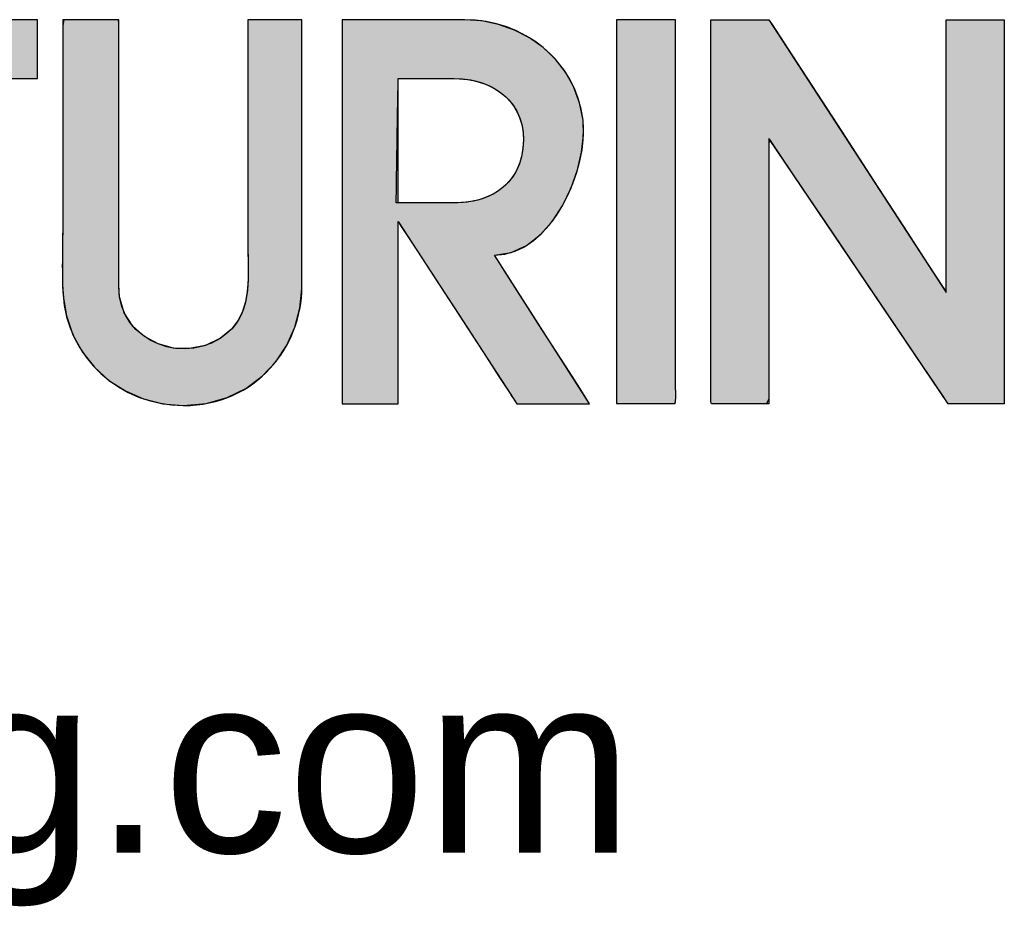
# Model space of a CAD drawing. Header units: inches. Extents: x 0 to 80, y 0 to 59.8.
# Tile 6 of 10: x 75.2 to 77.9, y 2.5 to 4.9. Entities that reach past the tile are written whole.
import ezdxf

# ---------------------------------------------------------------- set-up
doc = ezdxf.new("R2010")
doc.units = ezdxf.units.IN
doc.header["$MEASUREMENT"] = 0
doc.layers.add('Default', color=7, linetype='Continuous')

# ---------------------------------------------------------------- blocks, each defined once
blk = doc.blocks.new('block_2')
at = {"layer": 'Default', "linetype": 'Continuous'}
for points in [[(0.2952609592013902, 0.1904161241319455), (0.2960869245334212, 0.1904161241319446), (0.29835393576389, 0.1904161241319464), (0.3017456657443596, 0.1904161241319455), (0.305945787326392, 0.1904161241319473), (0.310637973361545, 0.1904161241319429), (0.3155058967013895, 0.1904161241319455), (0.3202332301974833, 0.1904161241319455), (0.3245036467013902, 0.1904161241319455), (0.3280008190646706, 0.1904161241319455), (0.3304084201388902, 0.1904161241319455), (0.3314101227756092, 0.1904161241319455), (0.3314208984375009, 0.1870993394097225), (0.3314208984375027, 0.1763880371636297), (0.3314208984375, 0.1598234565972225), (0.3314208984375, 0.139001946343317), (0.3314208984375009, 0.1155198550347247), (0.3314208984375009, 0.0909735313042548), (0.3314208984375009, 0.0669593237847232), (0.3314208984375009, 0.0450735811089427), (0.3314208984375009, 0.0269126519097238), (0.3314208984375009, 0.0140728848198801), (0.3314208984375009, 0.0081506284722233), (0.3318843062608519, 0.0079345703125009), (0.333689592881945, 0.0079345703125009), (0.3365876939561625, 0.0079345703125), (0.3402893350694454, 0.0079345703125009), (0.3445052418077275, 0.0079345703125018), (0.3489461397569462, 0.0079345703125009), (0.35332275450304, 0.0079345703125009), (0.3573458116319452, 0.0079345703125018), (0.3607260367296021, 0.0079345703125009), (0.3631741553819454, 0.0079345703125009), (0.3644008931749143, 0.0079345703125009), (0.3644883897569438, 0.0098265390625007), (0.3644883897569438, 0.0190203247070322), (0.3644883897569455, 0.0344221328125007), (0.3644883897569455, 0.0544356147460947), (0.3644883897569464, 0.0774644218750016), (0.3644883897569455, 0.101912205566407), (0.3644883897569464, 0.1261826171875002), (0.3644883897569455, 0.1486793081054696), (0.3644883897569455, 0.1678059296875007), (0.3644883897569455, 0.1819661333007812), (0.3644883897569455, 0.1895635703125), (0.3647583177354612, 0.1904161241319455), (0.3664732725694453, 0.1904161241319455), (0.3694910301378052, 0.1904161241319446), (0.373485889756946, 0.1904161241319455), (0.3781321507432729, 0.1904161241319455), (0.3831041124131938, 0.1904161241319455), (0.3880760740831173, 0.1904161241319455), (0.3927223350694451, 0.1904161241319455), (0.3967171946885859, 0.1904161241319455), (0.3997349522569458, 0.1904161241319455), (0.4014499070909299, 0.1904161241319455), (0.4017198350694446, 0.1905705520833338), (0.4017198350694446, 0.1919467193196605), (0.4017198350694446, 0.1945116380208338), (0.4017198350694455, 0.1979761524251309), (0.4017198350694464, 0.2020511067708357), (0.4017198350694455, 0.2064473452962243), (0.4017198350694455, 0.2108757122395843), (0.4017198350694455, 0.2150470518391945), (0.4017198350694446, 0.2186722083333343), (0.4017198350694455, 0.2214620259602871), (0.4017198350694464, 0.223127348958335), (0.399407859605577, 0.2234700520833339), (0.3924723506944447, 0.2234700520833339), (0.3855374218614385, 0.2234700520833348), (0.3786030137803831, 0.2234700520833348), (0.3716690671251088, 0.2234700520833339), (0.364735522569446, 0.2234700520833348), (0.3578023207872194, 0.2234700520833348), (0.3508694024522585, 0.2234700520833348), (0.3439367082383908, 0.2234700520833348), (0.3370041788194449, 0.2234700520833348), (0.33007175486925, 0.2234700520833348), (0.324093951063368, 0.2234700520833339), (0.3214568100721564, 0.2234700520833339), (0.3188192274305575, 0.2234700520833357), (0.3161813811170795, 0.2234700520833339), (0.3135434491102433, 0.2234700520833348), (0.3109056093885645, 0.2234700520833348), (0.3082680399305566, 0.2234700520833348), (0.3056309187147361, 0.2234700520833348), (0.3029944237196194, 0.2234700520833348), (0.3003587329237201, 0.2234700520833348), (0.2977240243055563, 0.2234700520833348), (0.2953758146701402, 0.2234611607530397), (0.2953202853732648, 0.222631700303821), (0.295280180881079, 0.2206269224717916), (0.2952533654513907, 0.2176936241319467), (0.2952377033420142, 0.2140786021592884), (0.2952310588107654, 0.2100286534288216), (0.2952312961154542, 0.2057905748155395), (0.2952362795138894, 0.2016111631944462), (0.2952438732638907, 0.1977372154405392), (0.295251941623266, 0.1944155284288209), (0.2952583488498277, 0.1918928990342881)], [(0.4834798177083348, 0.00689697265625), (0.4964097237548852, 0.0080530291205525), (0.5081535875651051, 0.0113479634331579), (0.518627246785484, 0.0165219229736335), (0.5277465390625, 0.023315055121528), (0.5354273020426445, 0.0314675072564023), (0.5415853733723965, 0.0407194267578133), (0.5461365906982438, 0.0508109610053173), (0.548996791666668, 0.0614822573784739), (0.5500818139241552, 0.0724734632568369), (0.5500895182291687, 0.0776792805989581), (0.550089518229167, 0.0905451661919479), (0.5500895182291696, 0.1097268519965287), (0.5500895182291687, 0.1328286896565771), (0.5500895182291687, 0.1574550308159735), (0.5500895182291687, 0.1812102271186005), (0.5500895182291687, 0.2016986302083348), (0.5500895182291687, 0.216524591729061), (0.5500895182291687, 0.223292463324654), (0.5493946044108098, 0.2234700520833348), (0.5469255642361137, 0.2234700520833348), (0.5431313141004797, 0.2234700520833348), (0.5384977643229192, 0.2234700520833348), (0.5335108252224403, 0.2234700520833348), (0.5286564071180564, 0.2234700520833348), (0.5244204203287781, 0.2234700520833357), (0.5212887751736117, 0.2234700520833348), (0.5197473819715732, 0.2234700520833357), (0.5196668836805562, 0.2134863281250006), (0.519666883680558, 0.1997587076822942), (0.5196668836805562, 0.1860310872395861), (0.519666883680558, 0.172303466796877), (0.5196668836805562, 0.1585758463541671), (0.519666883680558, 0.1448482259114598), (0.5196668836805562, 0.1311206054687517), (0.5196668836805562, 0.1173929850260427), (0.5196668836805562, 0.1036653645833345), (0.5197077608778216, 0.0950287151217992), (0.5198626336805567, 0.089115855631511), (0.5199815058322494, 0.08306780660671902), (0.519897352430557, 0.0769884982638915), (0.519443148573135, 0.0709818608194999), (0.5184518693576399, 0.0651518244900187), (0.5167564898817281, 0.0596023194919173), (0.5141899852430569, 0.0544372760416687), (0.5105853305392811, 0.0497606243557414), (0.5043185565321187, 0.0446408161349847), (0.4958858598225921, 0.0406123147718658), (0.4869692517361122, 0.0388180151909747), (0.4780042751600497, 0.0391332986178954), (0.4694264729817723, 0.0414335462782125), (0.4616713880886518, 0.0455941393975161), (0.4551745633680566, 0.0514904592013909), (0.4503715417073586, 0.05899788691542), (0.4476978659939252, 0.0679918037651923), (0.4472927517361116, 0.074566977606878), (0.4472927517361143, 0.0837700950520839), (0.4472927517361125, 0.1003779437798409), (0.4472927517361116, 0.1219948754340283), (0.4472927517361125, 0.1462252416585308), (0.4472927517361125, 0.170673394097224), (0.4472927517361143, 0.1929436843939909), (0.4472927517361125, 0.2106404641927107), (0.4472927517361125, 0.2213680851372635), (0.4471458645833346, 0.2234700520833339), (0.4453827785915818, 0.2234700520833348), (0.4420219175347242, 0.2234700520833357), (0.437565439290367, 0.2234700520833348), (0.4325155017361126, 0.2234700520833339), (0.4273742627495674, 0.2234700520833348), (0.4226438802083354, 0.2234700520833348), (0.4188265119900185, 0.2234700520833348), (0.4164243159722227, 0.2234700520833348), (0.4158528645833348, 0.2201088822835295), (0.4158528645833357, 0.2077851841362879), (0.4158528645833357, 0.1954623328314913), (0.4158528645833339, 0.1831402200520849), (0.4158528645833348, 0.170818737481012), (0.4158528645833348, 0.1584977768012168), (0.4158528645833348, 0.1461772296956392), (0.4158528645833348, 0.1338569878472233), (0.4158528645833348, 0.1215369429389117), (0.4158520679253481, 0.1106245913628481), (0.4158231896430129, 0.1060375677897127), (0.4157653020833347, 0.1014381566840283), (0.4156955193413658, 0.0968300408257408), (0.415630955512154, 0.0922169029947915), (0.4155887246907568, 0.0876024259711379), (0.4155859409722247, 0.0829902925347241), (0.4156397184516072, 0.0783841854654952), (0.4157671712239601, 0.0737877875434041), (0.4160327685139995, 0.0685506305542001), (0.4178820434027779, 0.0571586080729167), (0.4215577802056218, 0.0465634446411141), (0.4268820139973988, 0.0369102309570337), (0.4336767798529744, 0.0283440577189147), (0.4417641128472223, 0.0210100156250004), (0.4509660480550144, 0.0150531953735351), (0.4611046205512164, 0.0106186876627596), (0.4720018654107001, 0.0078515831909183)], [(0.7598605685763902, 0.2234700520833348), (0.7595178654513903, 0.2234700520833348), (0.7585468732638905, 0.2234700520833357), (0.7570332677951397, 0.2234700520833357), (0.7550627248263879, 0.2234700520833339), (0.7527209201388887, 0.2234700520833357), (0.7500935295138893, 0.2234700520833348), (0.7472662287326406, 0.2234700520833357), (0.7443246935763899, 0.2234700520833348), (0.7413545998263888, 0.2234700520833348), (0.7384416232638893, 0.2234700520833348), (0.7356714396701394, 0.2234700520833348), (0.7331297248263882, 0.2234700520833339), (0.7309021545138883, 0.2234700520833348), (0.7290744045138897, 0.2234700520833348), (0.7277321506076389, 0.2234700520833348), (0.7269610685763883, 0.2234700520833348), (0.7268066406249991, 0.223214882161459), (0.7268066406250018, 0.2195528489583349), (0.7268066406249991, 0.2119805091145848), (0.726806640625, 0.2010564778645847), (0.726806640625, 0.18733937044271), (0.7268066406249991, 0.171387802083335), (0.7268066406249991, 0.1537603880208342), (0.7268066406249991, 0.1350157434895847), (0.7268066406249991, 0.1157124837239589), (0.726806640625, 0.09640922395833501), (0.726806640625, 0.0776645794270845), (0.726806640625, 0.0600371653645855), (0.7268066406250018, 0.0440855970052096), (0.7268066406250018, 0.0303684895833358), (0.726806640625, 0.0194444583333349), (0.726806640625, 0.0118721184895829), (0.726806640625, 0.0082100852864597), (0.7281136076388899, 0.0079549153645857), (0.7300740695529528, 0.0079549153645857), (0.7320345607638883, 0.007954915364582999), (0.7339950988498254, 0.007954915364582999), (0.7359557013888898, 0.0079549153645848), (0.7379163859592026, 0.0079549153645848), (0.7398771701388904, 0.0079549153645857), (0.741838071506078, 0.0079549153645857), (0.7437991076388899, 0.0079549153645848), (0.7457602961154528, 0.0079549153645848), (0.7477216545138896, 0.0079549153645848), (0.7496832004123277, 0.0079549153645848), (0.7516449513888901, 0.0079549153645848), (0.7536069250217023, 0.007954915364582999), (0.7555691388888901, 0.0079549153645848), (0.7575316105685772, 0.0079549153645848), (0.7594943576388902, 0.0079549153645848), (0.7596275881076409, 0.0080551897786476), (0.7597357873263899, 0.0083402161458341), (0.7598211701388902, 0.0087862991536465), (0.75988595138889, 0.009369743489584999), (0.7599323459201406, 0.0100668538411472), (0.7599625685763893, 0.0108539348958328), (0.75997883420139, 0.0117072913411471), (0.7599833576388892, 0.0126032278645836), (0.7599783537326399, 0.0135180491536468), (0.7599660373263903, 0.0144280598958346), (0.7599486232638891, 0.0153095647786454), (0.7599283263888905, 0.0161388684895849), (0.7599073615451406, 0.0168922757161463), (0.7598879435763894, 0.0175460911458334), (0.7598722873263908, 0.0180766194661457), (0.7598626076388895, 0.0184601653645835), (0.7598605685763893, 0.0200706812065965), (0.7598605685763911, 0.0244153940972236), (0.7598605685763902, 0.0287603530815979), (0.7598605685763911, 0.0331055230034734), (0.7598605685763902, 0.0374508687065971), (0.7598605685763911, 0.041796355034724), (0.7598605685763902, 0.0461419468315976), (0.7598605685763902, 0.0504876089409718), (0.7598605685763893, 0.0548333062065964), (0.7598605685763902, 0.0591790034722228), (0.7598605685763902, 0.0635246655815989), (0.7598605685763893, 0.0678702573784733), (0.7598605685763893, 0.0722157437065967), (0.7598605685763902, 0.0765610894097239), (0.7598605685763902, 0.0809062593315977), (0.7598605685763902, 0.0852512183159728), (0.7598605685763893, 0.0895959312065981), (0.7598605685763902, 0.0963410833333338), (0.7598605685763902, 0.1042863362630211), (0.7598605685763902, 0.1122313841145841), (0.7598605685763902, 0.1201762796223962), (0.7598605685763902, 0.1281210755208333), (0.7598605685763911, 0.1360658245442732), (0.7598605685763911, 0.1440105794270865), (0.7598605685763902, 0.1519553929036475), (0.7598605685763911, 0.1599003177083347), (0.7598605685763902, 0.1678454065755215), (0.7598605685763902, 0.1757907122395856), (0.7598605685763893, 0.1837362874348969), (0.7598605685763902, 0.1916821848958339), (0.7598605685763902, 0.1996284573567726), (0.7598605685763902, 0.2075751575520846), (0.7598605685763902, 0.2155223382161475)], [(0.7797715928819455, 0.2234700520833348), (0.7797715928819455, 0.2075748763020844), (0.7797715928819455, 0.1916811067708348), (0.7797715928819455, 0.1757883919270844), (0.7797715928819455, 0.159896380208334), (0.7797715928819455, 0.1440047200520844), (0.7797715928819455, 0.1281130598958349), (0.7797715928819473, 0.1122210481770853), (0.7797715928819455, 0.0963283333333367), (0.7797715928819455, 0.0852391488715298), (0.7797715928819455, 0.0765507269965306), (0.7797715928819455, 0.0678608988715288), (0.7797715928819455, 0.0591698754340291), (0.7797715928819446, 0.0504778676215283), (0.7797715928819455, 0.0417850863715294), (0.7797715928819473, 0.0330917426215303), (0.7797715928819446, 0.0243980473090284), (0.7797696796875, 0.018442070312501), (0.7797460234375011, 0.0175326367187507), (0.7797087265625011, 0.0161273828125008), (0.7796748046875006, 0.0144165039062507), (0.779661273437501, 0.0125901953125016), (0.7796851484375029, 0.010838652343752), (0.7797634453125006, 0.0093520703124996), (0.7799131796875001, 0.0083206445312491), (0.7801513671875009, 0.0079345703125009), (0.7840088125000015, 0.0079345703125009), (0.7878663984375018, 0.0079345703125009), (0.7917242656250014, 0.0079345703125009), (0.7955825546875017, 0.0079345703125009), (0.7994414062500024, 0.0079345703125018), (0.8033009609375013, 0.0079345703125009), (0.8071613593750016, 0.0079345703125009), (0.8110227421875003, 0.0079345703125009), (0.8123101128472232, 0.0106414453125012), (0.8123101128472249, 0.0234228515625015), (0.8123101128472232, 0.0439245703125), (0.8123101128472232, 0.0690584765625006), (0.8123101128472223, 0.0957364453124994), (0.8123101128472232, 0.1208703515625), (0.8123101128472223, 0.1413720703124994), (0.8123101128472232, 0.1541534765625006), (0.8127804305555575, 0.1561645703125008), (0.8192166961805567, 0.1466428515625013), (0.8315673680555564, 0.1283714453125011), (0.8477450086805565, 0.1044384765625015), (0.8656621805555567, 0.0779320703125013), (0.8832314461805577, 0.0519403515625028), (0.8983653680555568, 0.0295514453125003), (0.9089765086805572, 0.0138534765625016), (0.912977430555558, 0.0079345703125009), (0.9142285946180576, 0.0079345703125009), (0.9175468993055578, 0.0079345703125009), (0.9222795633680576, 0.0079345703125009), (0.9277738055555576, 0.0079345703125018), (0.933376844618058, 0.0079345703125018), (0.9384358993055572, 0.0079345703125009), (0.942298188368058, 0.0079345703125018), (0.944310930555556, 0.0079345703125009), (0.9444580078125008, 0.0118521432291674), (0.9444580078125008, 0.0303502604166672), (0.9444580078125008, 0.0600217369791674), (0.9444580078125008, 0.0963972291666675), (0.9444580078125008, 0.1350073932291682), (0.9444580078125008, 0.1713828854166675), (0.9444580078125, 0.2010543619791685), (0.9444580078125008, 0.2195524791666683), (0.9443059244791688, 0.2234700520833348), (0.9422246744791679, 0.2234700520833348), (0.9382309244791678, 0.2234700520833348), (0.9329996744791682, 0.2234700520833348), (0.9272059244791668, 0.2234700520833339), (0.9215246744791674, 0.2234700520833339), (0.9166309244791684, 0.2234700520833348), (0.9131996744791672, 0.2234700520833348), (0.911905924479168, 0.2234700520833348), (0.911905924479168, 0.2173845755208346), (0.9119059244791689, 0.2012448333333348), (0.911905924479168, 0.178225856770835), (0.911905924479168, 0.151502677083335), (0.9119059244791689, 0.1242503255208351), (0.911905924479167, 0.0996438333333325), (0.9119059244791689, 0.0808582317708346), (0.9119059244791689, 0.07106855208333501), (0.9100956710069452, 0.07313624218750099), (0.9015479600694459, 0.0862773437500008), (0.8878372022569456, 0.1073560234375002), (0.8710286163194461, 0.1331972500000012), (0.8531874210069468, 0.1606259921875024), (0.8363788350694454, 0.1864672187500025), (0.8226680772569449, 0.2075458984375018), (0.8141203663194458, 0.2206870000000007), (0.812158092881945, 0.2234700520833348), (0.8100777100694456, 0.2234700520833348), (0.8060856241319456, 0.2234700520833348), (0.8008565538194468, 0.2234700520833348), (0.7950652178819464, 0.2234700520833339), (0.7893863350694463, 0.2234700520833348), (0.7844946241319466, 0.2234700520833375), (0.7810648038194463, 0.2234700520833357)]]:
    blk.add_hatch(color=7, dxfattribs=at).paths.add_polyline_path(points)
h = blk.add_hatch(color=7, dxfattribs=at)
edge = h.paths.add_edge_path()
edge.add_spline(control_points=[(0.6581353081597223, 0.0913153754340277), (0.6908094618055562, 0.0913153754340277), (0.7111952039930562, 0.1407606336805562), (0.7079535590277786, 0.1671481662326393), (0.7038845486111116, 0.2006903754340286), (0.6743435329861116, 0.2234700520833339), (0.6413302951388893, 0.2234700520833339)], knot_values=[0, 0, 0, 0, 0.5, 0.5, 0.5, 1, 1, 1, 1], degree=3, periodic=0)
edge.add_spline(control_points=[(0.6413302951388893, 0.2234700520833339), (0.6413302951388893, 0.2234700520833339), (0.5726453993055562, 0.2234700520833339), (0.5726453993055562, 0.2234700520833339)], knot_values=[0, 0, 0, 0, 1, 1, 1, 1], degree=3, periodic=0)
edge.add_spline(control_points=[(0.5726453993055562, 0.2234700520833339), (0.5726453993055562, 0.2234700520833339), (0.5726453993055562, 0.0079345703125), (0.5726453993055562, 0.0079345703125)], knot_values=[0, 0, 0, 0, 1, 1, 1, 1], degree=3, periodic=0)
edge.add_spline(control_points=[(0.5726453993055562, 0.0079345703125), (0.5726453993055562, 0.0079345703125), (0.6041259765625, 0.0079345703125), (0.6041259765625, 0.0079345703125)], knot_values=[0, 0, 0, 0, 1, 1, 1, 1], degree=3, periodic=0)
edge.add_spline(control_points=[(0.6041259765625, 0.0079345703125), (0.6041259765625, 0.0079345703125), (0.6041259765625, 0.1101752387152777), (0.6041259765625, 0.1101752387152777)], knot_values=[0, 0, 0, 0, 1, 1, 1, 1], degree=3, periodic=0)
edge.add_spline(control_points=[(0.6041259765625, 0.1101752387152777), (0.6041259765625, 0.1101752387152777), (0.6673177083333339, 0.0131089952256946), (0.6673177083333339, 0.0131089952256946)], knot_values=[0, 0, 0, 0, 1, 1, 1, 1], degree=3, periodic=0)
edge.add_spline(control_points=[(0.6673177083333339, 0.0131089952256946), (0.6673177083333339, 0.0131089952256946), (0.6706814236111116, 0.0079345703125), (0.6706814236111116, 0.0079345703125)], knot_values=[0, 0, 0, 0, 1, 1, 1, 1], degree=3, periodic=0)
edge.add_spline(control_points=[(0.6706814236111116, 0.0079345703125), (0.6706814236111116, 0.0079345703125), (0.7116427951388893, 0.0079345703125), (0.7116427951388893, 0.0079345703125)], knot_values=[0, 0, 0, 0, 1, 1, 1, 1], degree=3, periodic=0)
edge.add_spline(control_points=[(0.7116427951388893, 0.0079345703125), (0.7116427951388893, 0.0079345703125), (0.6581353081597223, 0.0913153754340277), (0.6581353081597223, 0.0913153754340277)], knot_values=[0, 0, 0, 0, 1, 1, 1, 1], degree=3, periodic=0)
edge = h.paths.add_edge_path()
edge.add_spline(control_points=[(0.6355523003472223, 0.1904161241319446), (0.6355523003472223, 0.1904161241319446), (0.6041259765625, 0.1904161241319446), (0.6041259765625, 0.1904161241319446)], knot_values=[0, 0, 0, 0, 1, 1, 1, 1], degree=3, periodic=0)
edge.add_spline(control_points=[(0.6041259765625, 0.1904161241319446), (0.6041259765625, 0.1904161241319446), (0.6041393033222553, 0.1437018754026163), (0.6041458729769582, 0.1206732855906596)], knot_values=[0, 0, 0, 0, 1, 1, 1, 1], degree=3, periodic=0)
edge.add_spline(control_points=[(0.6041458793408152, 0.1206732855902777), (0.6099165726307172, 0.1206732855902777), (0.6366102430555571, 0.1206732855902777), (0.6366102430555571, 0.1206732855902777)], knot_values=[0, 0, 0, 0, 1, 1, 1, 1], degree=3, periodic=0)
edge.add_spline(control_points=[(0.6366102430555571, 0.1206732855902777), (0.6534423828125, 0.1206732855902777), (0.6694471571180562, 0.1290622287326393), (0.6733262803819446, 0.14654541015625), (0.6733262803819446, 0.1465589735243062), (0.6733398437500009, 0.1465589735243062), (0.6733398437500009, 0.1465725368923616), (0.6791856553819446, 0.1730889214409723), (0.6612820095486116, 0.1904161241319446), (0.6355523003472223, 0.1904161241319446)], knot_values=[0, 0, 0, 0, 0.3333333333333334, 0.3333333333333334, 0.3333333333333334, 0.6666666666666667, 0.6666666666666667, 0.6666666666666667, 1, 1, 1, 1], degree=3, periodic=0)
at = {"layer": 'Default', "color": 7, "linetype": 'Continuous'}
blk.add_lwpolyline([(0.3880760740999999, 0.1904161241), (0.3927223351, 0.1904161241), (0.3967171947, 0.1904161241), (0.3997349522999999, 0.1904161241), (0.4014499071, 0.1904161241), (0.4017198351, 0.1905705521), (0.4017198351, 0.1919467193), (0.4017198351, 0.194511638), (0.4017198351, 0.1979761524), (0.4017198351, 0.2020511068), (0.4017198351, 0.2064473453), (0.4017198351, 0.2108757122), (0.4017198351, 0.2150470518), (0.4017198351, 0.2186722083), (0.4017198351, 0.221462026), (0.4017198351, 0.223127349), (0.3994078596, 0.2234700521), (0.3924723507, 0.2234700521), (0.3855374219, 0.2234700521)], dxfattribs=at)
for points in [[(0.4834798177, 0.0068969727), (0.4964097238, 0.008053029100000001), (0.5081535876, 0.0113479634), (0.5186272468, 0.016521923), (0.5277465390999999, 0.0233150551), (0.535427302, 0.0314675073), (0.5415853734, 0.0407194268), (0.5461365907, 0.05081096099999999), (0.5489967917, 0.0614822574), (0.5500818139, 0.0724734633), (0.5500895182, 0.0776792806), (0.5500895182, 0.09054516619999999), (0.5500895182, 0.109726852), (0.5500895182, 0.1328286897), (0.5500895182, 0.1574550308), (0.5500895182, 0.1812102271), (0.5500895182, 0.2016986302), (0.5500895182, 0.2165245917), (0.5500895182, 0.2232924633), (0.5493946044, 0.2234700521), (0.5469255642, 0.2234700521), (0.5431313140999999, 0.2234700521), (0.5384977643, 0.2234700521), (0.5335108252, 0.2234700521), (0.5286564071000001, 0.2234700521), (0.5244204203, 0.2234700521), (0.5212887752, 0.2234700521), (0.519747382, 0.2234700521), (0.5196668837, 0.2134863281), (0.5196668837, 0.1997587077), (0.5196668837, 0.1860310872), (0.5196668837, 0.1723034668), (0.5196668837, 0.1585758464), (0.5196668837, 0.1448482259), (0.5196668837, 0.1311206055), (0.5196668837, 0.117392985), (0.5196668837, 0.1036653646), (0.5197077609, 0.0950287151), (0.5198626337, 0.0891158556), (0.5199815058, 0.0830678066), (0.5198973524, 0.0769884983), (0.5194431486, 0.0709818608), (0.5184518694, 0.0651518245), (0.5167564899, 0.0596023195), (0.5141899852, 0.054437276), (0.5105853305, 0.0497606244), (0.5043185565, 0.0446408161), (0.4958858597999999, 0.0406123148), (0.4869692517, 0.0388180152), (0.4780042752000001, 0.0391332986), (0.469426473, 0.0414335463), (0.4616713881, 0.0455941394), (0.4551745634, 0.0514904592), (0.4503715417, 0.0589978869), (0.447697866, 0.0679918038), (0.4472927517, 0.0745669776), (0.4472927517, 0.0837700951), (0.4472927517, 0.1003779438), (0.4472927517, 0.1219948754), (0.4472927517, 0.1462252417), (0.4472927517, 0.1706733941), (0.4472927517, 0.1929436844), (0.4472927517, 0.2106404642), (0.4472927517, 0.2213680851), (0.4471458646, 0.2234700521), (0.4453827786, 0.2234700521), (0.4420219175, 0.2234700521), (0.4375654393, 0.2234700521), (0.4325155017, 0.2234700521), (0.4273742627, 0.2234700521), (0.4226438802, 0.2234700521), (0.418826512, 0.2234700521), (0.416424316, 0.2234700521), (0.4158528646, 0.2201088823), (0.4158528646, 0.2077851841), (0.4158528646, 0.1954623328), (0.4158528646, 0.1831402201), (0.4158528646, 0.1708187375), (0.4158528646, 0.1584977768), (0.4158528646, 0.1461772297), (0.4158528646, 0.1338569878), (0.4158528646, 0.1215369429), (0.4158520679, 0.1106245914), (0.4158231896, 0.1060375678), (0.4157653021, 0.1014381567), (0.4156955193, 0.0968300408), (0.4156309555, 0.092216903), (0.4155887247, 0.087602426), (0.415585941, 0.0829902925), (0.4156397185, 0.0783841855), (0.4157671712, 0.0737877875), (0.4160327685, 0.0685506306), (0.4178820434, 0.05715860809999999), (0.4215577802, 0.0465634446), (0.426882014, 0.036910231), (0.4336767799, 0.0283440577), (0.4417641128, 0.0210100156), (0.4509660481, 0.0150531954), (0.4611046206, 0.0106186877), (0.4720018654, 0.0078515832), (0.4834798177, 0.0068969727)], [(0.6581353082, 0.0913153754), (0.6675575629, 0.0927262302), (0.6761744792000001, 0.0966687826), (0.6839180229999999, 0.1027080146), (0.6907201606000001, 0.1104089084), (0.6965128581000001, 0.1193364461), (0.7012280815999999, 0.1290556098), (0.7047977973, 0.1391313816), (0.7071539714, 0.1491287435), (0.7082285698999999, 0.1586126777), (0.707953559, 0.1671481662), (0.7059906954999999, 0.1768759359), (0.7026315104, 0.1858858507), (0.6980080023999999, 0.1941058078), (0.6922521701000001, 0.2014637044), (0.6854960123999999, 0.2078874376), (0.6778715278, 0.2133049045), (0.6695107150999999, 0.2176440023), (0.6605455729, 0.220832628), (0.6511081, 0.2227986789), (0.6413302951, 0.2234700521), (0.6394071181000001, 0.2234700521), (0.634187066, 0.2234700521), (0.6264943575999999, 0.2234700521), (0.6171532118, 0.2234700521), (0.6069878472, 0.2234700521), (0.5968224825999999, 0.2234700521), (0.5874813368, 0.2234700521), (0.5797886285, 0.2234700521), (0.5745685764, 0.2234700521), (0.5726453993, 0.2234700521), (0.5726453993, 0.2174350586), (0.5726453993, 0.201054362), (0.5726453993, 0.176914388), (0.5726453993, 0.1476015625), (0.5726453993, 0.1157023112), (0.5726453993, 0.0838030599), (0.5726453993, 0.0544902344), (0.5726453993, 0.0303502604), (0.5726453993, 0.0139695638), (0.5726453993, 0.0079345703), (0.5735268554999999, 0.0079345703), (0.5759193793, 0.0079345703), (0.579445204, 0.0079345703), (0.5837265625, 0.0079345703), (0.5883856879, 0.0079345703), (0.5930448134, 0.0079345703), (0.5973261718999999, 0.0079345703), (0.6008519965, 0.0079345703), (0.6032445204, 0.0079345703), (0.6041259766, 0.0079345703), (0.6041259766, 0.010797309), (0.6041259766, 0.0185675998), (0.6041259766, 0.0300185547), (0.6041259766, 0.04392328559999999), (0.6041259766, 0.05905490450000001), (0.6041259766, 0.0741865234), (0.6041259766, 0.08809125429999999), (0.6041259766, 0.0995422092), (0.6041259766, 0.1073125), (0.6041259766, 0.1101752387), (0.6058953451, 0.1074573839), (0.6106979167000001, 0.1000803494), (0.6177753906, 0.0892089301), (0.6263694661, 0.07600792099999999), (0.6357218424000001, 0.061642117), (0.6450742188, 0.0472763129), (0.6536682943, 0.0340753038), (0.6607457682, 0.0232038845), (0.6655483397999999, 0.01582685), (0.6673177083, 0.0131089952), (0.6674118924, 0.0129641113), (0.6676675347, 0.012570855), (0.6680442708, 0.0119913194), (0.6685017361, 0.0112875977), (0.668999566, 0.0105217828), (0.6694973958, 0.0097559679), (0.6699548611, 0.0090522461), (0.6703315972, 0.008472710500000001), (0.6705872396, 0.0080794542), (0.6706814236, 0.0079345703), (0.6718283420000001, 0.0079345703), (0.6749414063, 0.0079345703), (0.6795290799, 0.0079345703), (0.6850998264, 0.0079345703), (0.6911621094, 0.0079345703), (0.6972243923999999, 0.0079345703), (0.7027951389, 0.0079345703), (0.7073828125, 0.0079345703), (0.7104958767, 0.0079345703), (0.7116427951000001, 0.0079345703), (0.7101445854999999, 0.0102692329), (0.7060780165, 0.016606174), (0.7000851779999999, 0.0259448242), (0.6928081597, 0.0372846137), (0.6848890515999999, 0.0496249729), (0.6769699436, 0.061965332), (0.6696929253, 0.0733051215), (0.6637000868, 0.0826437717), (0.6596335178, 0.0889807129), (0.6581353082, 0.0913153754)], [(0.7598605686, 0.2234700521), (0.7595178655, 0.2234700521), (0.7585468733, 0.2234700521), (0.7570332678, 0.2234700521), (0.7550627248, 0.2234700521), (0.7527209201, 0.2234700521), (0.7500935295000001, 0.2234700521), (0.7472662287, 0.2234700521), (0.7443246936, 0.2234700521), (0.7413545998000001, 0.2234700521), (0.7384416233, 0.2234700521), (0.7356714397, 0.2234700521), (0.7331297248, 0.2234700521), (0.7309021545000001, 0.2234700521), (0.7290744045, 0.2234700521), (0.7277321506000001, 0.2234700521), (0.7269610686, 0.2234700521), (0.7268066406, 0.2232148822), (0.7268066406, 0.219552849), (0.7268066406, 0.2119805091), (0.7268066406, 0.2010564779), (0.7268066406, 0.1873393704), (0.7268066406, 0.1713878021), (0.7268066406, 0.153760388), (0.7268066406, 0.1350157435), (0.7268066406, 0.1157124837), (0.7268066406, 0.096409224), (0.7268066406, 0.0776645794), (0.7268066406, 0.0600371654), (0.7268066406, 0.044085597), (0.7268066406, 0.0303684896), (0.7268066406, 0.0194444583), (0.7268066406, 0.0118721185), (0.7268066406, 0.0082100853), (0.7281136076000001, 0.0079549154), (0.7300740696, 0.0079549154), (0.7320345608, 0.0079549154), (0.7339950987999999, 0.0079549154), (0.7359557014, 0.0079549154), (0.737916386, 0.0079549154), (0.7398771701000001, 0.0079549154), (0.7418380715, 0.0079549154), (0.7437991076, 0.0079549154), (0.7457602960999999, 0.0079549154), (0.7477216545, 0.0079549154), (0.7496832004, 0.0079549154), (0.7516449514, 0.0079549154), (0.753606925, 0.0079549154), (0.7555691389, 0.0079549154), (0.7575316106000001, 0.0079549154), (0.7594943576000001, 0.0079549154), (0.7596275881, 0.0080551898), (0.7597357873, 0.0083402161), (0.7598211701, 0.0087862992), (0.7598859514, 0.0093697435), (0.7599323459, 0.0100668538), (0.7599625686, 0.0108539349), (0.7599788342, 0.0117072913), (0.7599833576, 0.0126032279), (0.7599783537, 0.0135180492), (0.7599660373, 0.0144280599), (0.7599486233, 0.0153095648), (0.7599283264, 0.0161388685), (0.7599073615, 0.0168922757), (0.7598879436, 0.0175460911), (0.7598722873, 0.0180766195), (0.7598626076, 0.0184601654), (0.7598605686, 0.0200706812), (0.7598605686, 0.0244153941), (0.7598605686, 0.0287603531), (0.7598605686, 0.033105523), (0.7598605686, 0.0374508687), (0.7598605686, 0.041796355), (0.7598605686, 0.0461419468), (0.7598605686, 0.05048760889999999), (0.7598605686, 0.0548333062), (0.7598605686, 0.05917900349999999), (0.7598605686, 0.0635246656), (0.7598605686, 0.06787025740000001), (0.7598605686, 0.0722157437), (0.7598605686, 0.0765610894), (0.7598605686, 0.08090625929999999), (0.7598605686, 0.0852512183), (0.7598605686, 0.08959593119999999), (0.7598605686, 0.0963410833), (0.7598605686, 0.1042863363), (0.7598605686, 0.1122313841), (0.7598605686, 0.1201762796), (0.7598605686, 0.1281210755), (0.7598605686, 0.1360658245), (0.7598605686, 0.1440105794), (0.7598605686, 0.1519553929), (0.7598605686, 0.1599003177), (0.7598605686, 0.1678454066), (0.7598605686, 0.1757907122), (0.7598605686, 0.1837362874), (0.7598605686, 0.1916821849), (0.7598605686, 0.1996284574), (0.7598605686, 0.2075751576), (0.7598605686, 0.2155223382), (0.7598605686, 0.2234700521)], [(0.7797715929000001, 0.2234700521), (0.7810648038, 0.2234700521), (0.7844946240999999, 0.2234700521), (0.7893863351, 0.2234700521), (0.7950652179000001, 0.2234700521), (0.8008565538, 0.2234700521), (0.8060856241, 0.2234700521), (0.8100777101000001, 0.2234700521), (0.8121580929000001, 0.2234700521), (0.8141203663, 0.220687), (0.8226680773, 0.2075458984), (0.8363788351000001, 0.1864672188), (0.8531874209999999, 0.1606259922), (0.8710286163, 0.13319725), (0.8878372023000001, 0.1073560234), (0.9015479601, 0.0862773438), (0.910095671, 0.07313624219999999), (0.9119059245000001, 0.0710685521), (0.9119059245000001, 0.0808582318), (0.9119059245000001, 0.0996438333), (0.9119059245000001, 0.1242503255), (0.9119059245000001, 0.1515026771), (0.9119059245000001, 0.1782258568), (0.9119059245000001, 0.2012448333), (0.9119059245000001, 0.2173845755), (0.9119059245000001, 0.2234700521), (0.9131996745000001, 0.2234700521), (0.9166309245, 0.2234700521), (0.9215246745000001, 0.2234700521), (0.9272059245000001, 0.2234700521), (0.9329996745, 0.2234700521), (0.9382309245, 0.2234700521), (0.9422246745, 0.2234700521), (0.9443059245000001, 0.2234700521), (0.9444580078, 0.2195524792), (0.9444580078, 0.201054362), (0.9444580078, 0.1713828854), (0.9444580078, 0.1350073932), (0.9444580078, 0.0963972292), (0.9444580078, 0.060021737), (0.9444580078, 0.0303502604), (0.9444580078, 0.0118521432), (0.9443109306, 0.0079345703), (0.9422981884, 0.0079345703), (0.9384358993, 0.0079345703), (0.9333768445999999, 0.0079345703), (0.9277738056, 0.0079345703), (0.9222795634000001, 0.0079345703), (0.9175468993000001, 0.0079345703), (0.9142285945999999, 0.0079345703), (0.9129774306, 0.0079345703), (0.9089765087, 0.0138534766), (0.8983653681, 0.0295514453), (0.8832314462, 0.0519403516), (0.8656621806, 0.0779320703), (0.8477450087, 0.1044384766), (0.8315673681, 0.1283714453), (0.8192166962, 0.1466428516), (0.8127804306, 0.1561645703), (0.8123101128, 0.1541534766), (0.8123101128, 0.1413720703), (0.8123101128, 0.1208703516), (0.8123101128, 0.09573644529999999), (0.8123101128, 0.0690584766), (0.8123101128, 0.0439245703), (0.8123101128, 0.0234228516), (0.8123101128, 0.0106414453), (0.8110227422, 0.0079345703), (0.8071613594, 0.0079345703), (0.8033009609, 0.0079345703), (0.7994414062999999, 0.0079345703), (0.7955825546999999, 0.0079345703), (0.7917242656, 0.0079345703), (0.7878663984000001, 0.0079345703), (0.7840088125, 0.0079345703), (0.7801513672, 0.0079345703), (0.7799131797, 0.0083206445), (0.7797634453, 0.009352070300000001), (0.7796851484, 0.0108386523), (0.7796612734, 0.0125901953), (0.7796748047, 0.0144165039), (0.7797087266, 0.0161273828), (0.7797460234, 0.0175326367), (0.7797696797, 0.0184420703), (0.7797715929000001, 0.0243980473), (0.7797715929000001, 0.03309174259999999), (0.7797715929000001, 0.0417850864), (0.7797715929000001, 0.0504778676), (0.7797715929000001, 0.0591698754), (0.7797715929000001, 0.0678608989), (0.7797715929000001, 0.076550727), (0.7797715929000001, 0.0852391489), (0.7797715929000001, 0.0963283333), (0.7797715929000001, 0.1122210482), (0.7797715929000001, 0.1281130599), (0.7797715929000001, 0.1440047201), (0.7797715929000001, 0.1598963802), (0.7797715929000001, 0.1757883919), (0.7797715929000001, 0.1916811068), (0.7797715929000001, 0.2075748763), (0.7797715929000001, 0.2234700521)], [(0.6030544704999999, 0.1206732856), (0.6030655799, 0.1213963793), (0.6030970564, 0.123445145), (0.6031461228, 0.126638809), (0.6032100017, 0.1307965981), (0.6032859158, 0.1357377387), (0.6033710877, 0.1412814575), (0.60346274, 0.1472469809), (0.6035580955, 0.1534535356), (0.6036543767, 0.1597203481), (0.6037488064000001, 0.165866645), (0.6038386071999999, 0.1717116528), (0.6039210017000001, 0.1770745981), (0.6039932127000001, 0.1817747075), (0.6040524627, 0.1856312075), (0.6040959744, 0.1884633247), (0.6041209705, 0.1900902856), (0.6041631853, 0.1904161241), (0.6046971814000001, 0.1904161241), (0.6058013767, 0.1904161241), (0.6073943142, 0.1904161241), (0.6093945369, 0.1904161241), (0.6117205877, 0.1904161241), (0.6142910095, 0.1904161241), (0.6170243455, 0.1904161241), (0.6198391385, 0.1904161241), (0.6226539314, 0.1904161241), (0.6253872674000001, 0.1904161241), (0.6279576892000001, 0.1904161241), (0.63028374, 0.1904161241), (0.6322839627, 0.1904161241), (0.6338769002, 0.1904161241), (0.6349810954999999, 0.1904161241), (0.6355150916, 0.1904161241), (0.6386012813, 0.1903334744), (0.6430205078, 0.1899044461), (0.6472362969, 0.1891187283), (0.6512280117, 0.1879868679), (0.6549750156, 0.1865194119), (0.6584566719, 0.184726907), (0.6616523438, 0.1826199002), (0.6645413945, 0.1802089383), (0.6671031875, 0.1775045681), (0.6693170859, 0.1745173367), (0.6711624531, 0.1712577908), (0.6726186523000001, 0.1677364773), (0.6736650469, 0.1639639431), (0.674281, 0.1599507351), (0.674445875, 0.1557074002), (0.6741390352, 0.1512444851), (0.6733398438, 0.1465725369), (0.6733397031, 0.1465702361), (0.6733393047, 0.1465681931), (0.6733386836, 0.1465663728), (0.673337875, 0.14656474), (0.6733369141, 0.1465632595), (0.6733358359, 0.1465618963), (0.6733346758, 0.146560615), (0.6733334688, 0.1465593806), (0.67333225, 0.146558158), (0.6733310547, 0.1465569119), (0.673329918, 0.1465556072), (0.673328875, 0.1465542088), (0.6733279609, 0.1465526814), (0.6733272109, 0.14655099), (0.6733266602, 0.1465490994), (0.6733263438, 0.1465469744), (0.6730790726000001, 0.1455073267), (0.672168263, 0.1425236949), (0.6710150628, 0.1397352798), (0.6696341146, 0.1371411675), (0.6680400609, 0.1347404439), (0.6662475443, 0.1325321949), (0.6642712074, 0.1305155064), (0.6621256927, 0.1286894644), (0.6598256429, 0.1270531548), (0.6573857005, 0.1256056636), (0.6548205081, 0.1243460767), (0.6521447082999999, 0.12327348), (0.6493729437, 0.1223869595), (0.6465198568, 0.1216856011), (0.6436000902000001, 0.1211684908), (0.6406282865, 0.1208347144), (0.6376190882, 0.120683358), (0.6364534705, 0.1206732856), (0.6356706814, 0.1206732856), (0.6343080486, 0.1206732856), (0.6324525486, 0.1206732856), (0.6301911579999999, 0.1206732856), (0.6276108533, 0.1206732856), (0.6247986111, 0.1206732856), (0.621841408, 0.1206732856), (0.6188262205, 0.1206732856), (0.6158400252, 0.1206732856), (0.6129697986, 0.1206732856), (0.6103025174, 0.1206732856), (0.607925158, 0.1206732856), (0.6059246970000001, 0.1206732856), (0.6043881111, 0.1206732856), (0.6034023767, 0.1206732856), (0.6030544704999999, 0.1206732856)]]:
    blk.add_lwpolyline(points, close=True, dxfattribs=at)
for points, knots in [([(0.4017198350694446, 0.2234700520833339), (0.3760308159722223, 0.2234700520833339), (0.3503553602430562, 0.2234700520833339), (0.3246799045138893, 0.2234700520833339), (0.3149142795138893, 0.2234700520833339), (0.3051350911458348, 0.2234700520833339), (0.2953830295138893, 0.2234700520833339), (0.2951388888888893, 0.2234700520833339), (0.2952609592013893, 0.1936442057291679), (0.2952609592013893, 0.1904161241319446)], [0, 0, 0, 0, 0.3333333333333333, 0.3333333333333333, 0.3333333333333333, 0.6666666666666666, 0.6666666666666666, 0.6666666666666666, 1, 1, 1, 1]), ([(0.4158528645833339, 0.2234700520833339), (0.4158528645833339, 0.1861233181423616), (0.4158528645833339, 0.1487901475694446), (0.4158528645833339, 0.1114569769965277), (0.4158528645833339, 0.0975884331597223), (0.4151746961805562, 0.0834893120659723), (0.4159613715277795, 0.069620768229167), (0.4180636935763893, 0.0338609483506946), (0.447998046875, 0.00689697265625), (0.4834798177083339, 0.00689697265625)], [0, 0, 0, 0, 0.3333333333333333, 0.3333333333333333, 0.3333333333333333, 0.6666666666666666, 0.6666666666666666, 0.6666666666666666, 1, 1, 1, 1]), ([(0.5196668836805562, 0.2234700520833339), (0.5196668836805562, 0.1818712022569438), (0.5196668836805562, 0.1402723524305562), (0.5196668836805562, 0.09867350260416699), (0.5196668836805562, 0.0815904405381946), (0.5229356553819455, 0.060302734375), (0.5085584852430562, 0.0478244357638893), (0.4858940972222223, 0.0281507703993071), (0.4472927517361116, 0.0419040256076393), (0.4472927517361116, 0.0734795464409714)], [0, 0, 0, 0, 0.3333333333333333, 0.3333333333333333, 0.3333333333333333, 0.6666666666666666, 0.6666666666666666, 0.6666666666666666, 1, 1, 1, 1]), ([(0.6581353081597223, 0.0913153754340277), (0.6908094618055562, 0.0913153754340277), (0.7111952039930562, 0.1407606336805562), (0.7079535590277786, 0.1671481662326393), (0.7038845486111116, 0.2006903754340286), (0.6743435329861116, 0.2234700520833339), (0.6413302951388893, 0.2234700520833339)], [0, 0, 0, 0, 0.5, 0.5, 0.5, 1, 1, 1, 1]), ([(0.726806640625, 0.0079549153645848), (0.7376980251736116, 0.0079549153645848), (0.7485894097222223, 0.0079549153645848), (0.7594943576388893, 0.0079549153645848), (0.7603081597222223, 0.0079549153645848), (0.7598605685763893, 0.0176052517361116), (0.7598605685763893, 0.0186225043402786), (0.7598605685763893, 0.0427585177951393), (0.7598605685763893, 0.0669080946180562), (0.7598605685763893, 0.0910441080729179), (0.7598605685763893, 0.1351860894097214), (0.7598605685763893, 0.1793145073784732), (0.7598605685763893, 0.2234700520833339)], [0, 0, 0, 0, 0.25, 0.25, 0.25, 0.5, 0.5, 0.5, 0.75, 0.75, 0.75, 1, 1, 1, 1]), ([(0.8123101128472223, 0.0079345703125), (0.8015814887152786, 0.0079345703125), (0.7908664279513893, 0.0079345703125), (0.7801513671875, 0.0079345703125), (0.7793511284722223, 0.0079345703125), (0.7797715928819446, 0.0176052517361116), (0.7797715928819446, 0.0186021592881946), (0.7797715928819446, 0.0427517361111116), (0.7797715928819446, 0.0669013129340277), (0.7797715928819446, 0.0910305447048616), (0.7797715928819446, 0.1351793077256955), (0.7797715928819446, 0.1793145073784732), (0.7797715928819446, 0.2234700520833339)], [0, 0, 0, 0, 0.25, 0.25, 0.25, 0.5, 0.5, 0.5, 0.75, 0.75, 0.75, 1, 1, 1, 1]), ([(0.6355523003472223, 0.1904161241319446), (0.6612820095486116, 0.1904161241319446), (0.6791856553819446, 0.1730889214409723), (0.6733398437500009, 0.1465725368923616), (0.6733398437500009, 0.1465589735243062), (0.6733262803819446, 0.1465589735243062), (0.6733262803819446, 0.14654541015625), (0.6694471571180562, 0.1290622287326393), (0.6534423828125, 0.1206732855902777), (0.6366102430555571, 0.1206732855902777)], [0, 0, 0, 0, 0.3333333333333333, 0.3333333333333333, 0.3333333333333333, 0.6666666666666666, 0.6666666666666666, 0.6666666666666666, 1, 1, 1, 1])]:
    blk.add_open_spline(points, degree=3, knots=knots, dxfattribs=at)
for points in [[(0.4017198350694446, 0.1904161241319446), (0.4017198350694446, 0.1904161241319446), (0.4017198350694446, 0.2234700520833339), (0.4017198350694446, 0.2234700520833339)], [(0.4472927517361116, 0.2234700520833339), (0.4472927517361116, 0.2234700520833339), (0.4158528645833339, 0.2234700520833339), (0.4158528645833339, 0.2234700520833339)], [(0.4472927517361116, 0.0734795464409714), (0.4472927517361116, 0.0734795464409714), (0.4472927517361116, 0.2234700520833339), (0.4472927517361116, 0.2234700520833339)], [(0.550089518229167, 0.2234700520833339), (0.550089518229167, 0.2234700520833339), (0.5196668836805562, 0.2234700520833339), (0.5196668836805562, 0.2234700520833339)], [(0.550089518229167, 0.0734795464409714), (0.550089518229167, 0.0734795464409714), (0.550089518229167, 0.2234700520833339), (0.550089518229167, 0.2234700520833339)], [(0.6413302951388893, 0.2234700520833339), (0.6413302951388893, 0.2234700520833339), (0.5726453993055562, 0.2234700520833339), (0.5726453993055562, 0.2234700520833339)], [(0.5726453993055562, 0.2234700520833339), (0.5726453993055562, 0.2234700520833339), (0.5726453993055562, 0.0079345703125), (0.5726453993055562, 0.0079345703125)], [(0.7598605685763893, 0.2234700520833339), (0.7598605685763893, 0.2234700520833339), (0.726806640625, 0.2234700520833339), (0.726806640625, 0.2234700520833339)], [(0.726806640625, 0.2234700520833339), (0.726806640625, 0.2234700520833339), (0.726806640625, 0.0079549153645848), (0.726806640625, 0.0079549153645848)], [(0.7797715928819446, 0.2234700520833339), (0.7797715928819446, 0.2234700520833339), (0.8123101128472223, 0.2234700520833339), (0.8123101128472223, 0.2234700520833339)], [(0.8123101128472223, 0.2234700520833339), (0.8123101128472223, 0.2234700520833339), (0.911905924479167, 0.0703531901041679), (0.911905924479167, 0.0703531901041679)], [(0.911905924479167, 0.0703531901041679), (0.911905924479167, 0.0703531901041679), (0.911905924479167, 0.2234700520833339), (0.911905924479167, 0.2234700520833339)], [(0.911905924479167, 0.2234700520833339), (0.911905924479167, 0.2234700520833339), (0.9444580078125, 0.2234700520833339), (0.9444580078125, 0.2234700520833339)], [(0.9444580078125, 0.2234700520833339), (0.9444580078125, 0.2234700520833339), (0.9444580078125, 0.0079345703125), (0.9444580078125, 0.0079345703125)], [(0.3644883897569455, 0.1904161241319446), (0.3644883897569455, 0.1904161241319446), (0.4017198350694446, 0.1904161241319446), (0.4017198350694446, 0.1904161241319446)], [(0.6041458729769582, 0.1206732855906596), (0.6041393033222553, 0.1437018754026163), (0.6041259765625, 0.1904161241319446), (0.6041259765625, 0.1904161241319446)], [(0.6041259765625, 0.1904161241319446), (0.6041259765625, 0.1904161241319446), (0.6355523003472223, 0.1904161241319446), (0.6355523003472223, 0.1904161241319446)], [(0.9129774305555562, 0.0079345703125), (0.9129774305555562, 0.0079345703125), (0.8123101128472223, 0.1568603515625), (0.8123101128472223, 0.1568603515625)], [(0.8123101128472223, 0.1568603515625), (0.8123101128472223, 0.1568603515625), (0.8123101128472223, 0.0079345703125), (0.8123101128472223, 0.0079345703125)], [(0.6366102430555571, 0.1206732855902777), (0.6366102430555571, 0.1206732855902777), (0.6099165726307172, 0.1206732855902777), (0.6041458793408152, 0.1206732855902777)], [(0.6041259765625, 0.0079345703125), (0.6041259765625, 0.0079345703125), (0.6041259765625, 0.1101752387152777), (0.6041259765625, 0.1101752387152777)], [(0.6041259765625, 0.1101752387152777), (0.6041259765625, 0.1101752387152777), (0.6673177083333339, 0.0131089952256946), (0.6673177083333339, 0.0131089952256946)], [(0.7116427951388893, 0.0079345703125), (0.7116427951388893, 0.0079345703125), (0.6581353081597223, 0.0913153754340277), (0.6581353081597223, 0.0913153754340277)], [(0.4834798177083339, 0.00689697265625), (0.5243733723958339, 0.00689697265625), (0.550089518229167, 0.039937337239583), (0.550089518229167, 0.0734795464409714)], [(0.6673177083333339, 0.0131089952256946), (0.6673177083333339, 0.0131089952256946), (0.6706814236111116, 0.0079345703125), (0.6706814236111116, 0.0079345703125)], [(0.5726453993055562, 0.0079345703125), (0.5726453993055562, 0.0079345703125), (0.6041259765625, 0.0079345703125), (0.6041259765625, 0.0079345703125)], [(0.6706814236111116, 0.0079345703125), (0.6706814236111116, 0.0079345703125), (0.7116427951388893, 0.0079345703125), (0.7116427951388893, 0.0079345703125)], [(0.9444580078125, 0.0079345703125), (0.9444580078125, 0.0079345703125), (0.9129774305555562, 0.0079345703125), (0.9129774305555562, 0.0079345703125)]]:
    blk.add_open_spline(points, degree=3, dxfattribs=at)
blk = doc.blocks.new('Block1')
at = {"layer": 'Default', "color": 7}
blk.add_blockref('block_2', (2.0929022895, 0.6995713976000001), dxfattribs=at)
blk = doc.blocks.new('Block13')
at = {"layer": 'Default', "color": 7}
blk.add_blockref('Block1', (0.0370558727, 0.0840912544), dxfattribs=at)
at = {"layer": 'Default', "insert": (1.3678944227, 0.6396284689), "char_height": 0.1, "width": 1.5722805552, "attachment_point": 1}
blk.add_mtext('{\\fArial|b0||i0||c0|p34;\\C7;\\W1.;www.hammondmfg.com}', dxfattribs=at)
blk = doc.blocks.new('Block11')
at = {"layer": 'Default', "color": 7}
blk.add_blockref('Block13', (0, 0), dxfattribs=at)
blk = doc.blocks.new('Block10')
at = {"layer": 'Default', "color": 7}
blk.add_blockref('Block11', (0, 0), dxfattribs=at)
blk = doc.blocks.new('Block2')
at = {"layer": 'Default', "color": 7, "xscale": 15, "yscale": 15, "zscale": 15}
blk.add_blockref('Block10', (-52.7440254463, 0), dxfattribs=at)
blk = doc.blocks.new('Block222')
at = {"layer": 'Default', "color": 7}
blk.add_blockref('Block2', (106.578449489, -49.503259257), dxfattribs=at)

msp = doc.modelspace()

# ---------------------------------------------------------------- block references
at = {"layer": 'Default', "color": 7, "xscale": 0.325, "yscale": 0.325, "zscale": 0.325}
msp.add_blockref('Block222', (45.3678203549, 16.088822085), dxfattribs=at)

doc.saveas('drawing.dxf')
